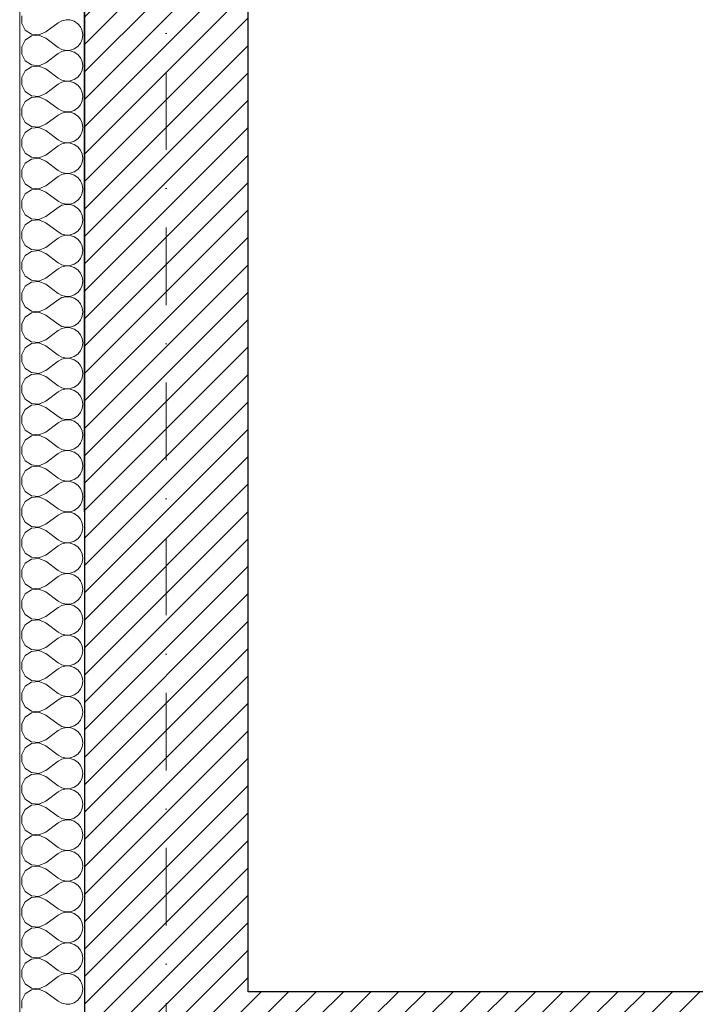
# Model space of a CAD drawing. Header units: millimetres. Extents: x -140780 to 266886, y -104422 to 233759.
# Tile 14 of 104: x 179075 to 180643, y 118321 to 120607. Entities that reach past the tile are written whole.
import ezdxf

# ---------------------------------------------------------------- set-up
doc = ezdxf.new("R2010")
doc.units = ezdxf.units.MM
doc.header["$MEASUREMENT"] = 0
doc.linetypes.add('Kropki i Kreski', pattern=[360, 180, -90, 0, -90])
for name, color, linetype in [('Konstrukcja - Siatki mod', 7, 'Continuous'), ('KR_INW', 7, 'Continuous'), ('NAPIS_SODON', 7, 'Continuous')]:
    doc.layers.add(name, color=color, linetype=linetype)
doc.layers.add('Konstrukcja - Siatki mod_Nr_pióra__48', color=7, linetype='Continuous', lineweight=15, true_color=0xa80f02)
doc.layers.add('KR_INW_Nr_pióra__102', color=7, linetype='Continuous', lineweight=5, true_color=0xcccccc)
for name, color, linetype, lineweight in [('KR_INW_Nr_pióra__101', 252, 'Continuous', 5), ('KR_INW_Nr_pióra__27', 7, 'Continuous', 25), ('KR_INW_Nr_pióra__47', 7, 'Continuous', 15), ('NAPIS_SODON_Nr_pióra__1', 7, 'Continuous', 13)]:
    doc.layers.add(name, color=color, linetype=linetype, lineweight=lineweight)
pattern_1 = [(45, (0, 0), (-31.819804, 31.819804), [])]

# ---------------------------------------------------------------- blocks, each defined once
blk = doc.blocks.new('Strop_1', base_point=(179225, 121523.3))
at = {"layer": 'NAPIS_SODON_Nr_pióra__1', "linetype": 'Continuous', "flags": 128}
blk.add_lwpolyline([(179225, 121523.3), (179225.9, 107003.8), (250898.3, 107008.3), (250897.4, 121527.8)], close=True, dxfattribs=at)
blk = doc.blocks.new('*X145')
at = {"layer": 'KR_INW_Nr_pióra__102', "linetype": 'Continuous'}
for p, q in [((179079.7, 120615.8), (179079.7, 120598.4)), ((179079.7, 120598.4), (179088, 120583.1)), ((179135.8, 120578.6), (179164.4, 120600)), ((179173, 120604.8), (179164.4, 120600)), ((179182.6, 120607), (179173, 120604.8)), ((179192.4, 120606.5), (179182.6, 120607)), ((179201.8, 120603.4), (179192.4, 120606.5)), ((179209.9, 120597.8), (179201.8, 120603.4)), ((179216.2, 120590.2), (179209.9, 120597.8)), ((179088, 120583.1), (179102.4, 120573.5)), ((179102.4, 120573.5), (179119.8, 120571.8)), ((179119.8, 120571.8), (179135.8, 120578.6)), ((179220.2, 120581.2), (179216.2, 120590.2)), ((179221.5, 120571.4), (179220.2, 120581.2)), ((179220.2, 120561.7), (179221.5, 120571.4)), ((179088, 120559.7), (179079.7, 120544.4)), ((179102.4, 120569.4), (179088, 120559.7)), ((179119.8, 120571), (179102.4, 120569.4)), ((179135.8, 120564.3), (179119.8, 120571)), ((179135.8, 120564.3), (179164.4, 120542.9)), ((179209.9, 120545.1), (179216.2, 120552.7)), ((179216.2, 120552.7), (179220.2, 120561.7)), ((179079.7, 120544.4), (179079.7, 120527)), ((179079.7, 120527), (179088, 120511.7)), ((179135.8, 120507.1), (179164.4, 120528.6)), ((179164.4, 120542.9), (179173, 120538.1)), ((179173, 120533.3), (179164.4, 120528.6)), ((179173, 120538.1), (179182.6, 120535.9)), ((179182.6, 120535.6), (179173, 120533.3)), ((179182.6, 120535.9), (179192.4, 120536.3)), ((179192.4, 120535.1), (179182.6, 120535.6)), ((179192.4, 120536.3), (179201.8, 120539.5)), ((179201.8, 120531.9), (179192.4, 120535.1)), ((179201.8, 120539.5), (179209.9, 120545.1)), ((179209.9, 120526.4), (179201.8, 120531.9)), ((179216.2, 120518.8), (179209.9, 120526.4)), ((179088, 120511.7), (179102.4, 120502.1)), ((179119.8, 120500.4), (179135.8, 120507.1)), ((179220.2, 120509.8), (179216.2, 120518.8)), ((179221.5, 120500), (179220.2, 120509.8)), ((179088, 120488.3), (179079.7, 120473)), ((179102.4, 120497.9), (179088, 120488.3)), ((179102.4, 120502.1), (179119.8, 120500.4)), ((179119.8, 120499.6), (179102.4, 120497.9)), ((179135.8, 120492.9), (179119.8, 120499.6)), ((179135.8, 120492.9), (179164.4, 120471.4)), ((179209.9, 120473.6), (179216.2, 120481.2)), ((179216.2, 120481.2), (179220.2, 120490.2)), ((179220.2, 120490.2), (179221.5, 120500)), ((179079.7, 120473), (179079.7, 120455.6)), ((179135.8, 120435.7), (179164.4, 120457.1)), ((179164.4, 120471.4), (179173, 120466.7)), ((179173, 120461.9), (179164.4, 120457.1)), ((179173, 120466.7), (179182.6, 120464.4)), ((179182.6, 120464.1), (179173, 120461.9)), ((179182.6, 120464.4), (179192.4, 120464.9)), ((179192.4, 120463.7), (179182.6, 120464.1)), ((179192.4, 120464.9), (179201.8, 120468.1)), ((179201.8, 120460.5), (179192.4, 120463.7)), ((179201.8, 120468.1), (179209.9, 120473.6)), ((179209.9, 120454.9), (179201.8, 120460.5)), ((179079.7, 120455.6), (179088, 120440.3)), ((179088, 120440.3), (179102.4, 120430.6)), ((179119.8, 120429), (179135.8, 120435.7)), ((179216.2, 120447.3), (179209.9, 120454.9)), ((179220.2, 120438.3), (179216.2, 120447.3)), ((179221.5, 120428.6), (179220.2, 120438.3)), ((179088, 120416.9), (179079.7, 120401.6)), ((179102.4, 120426.5), (179088, 120416.9)), ((179102.4, 120430.6), (179119.8, 120429)), ((179119.8, 120428.2), (179102.4, 120426.5)), ((179135.8, 120421.4), (179119.8, 120428.2)), ((179135.8, 120421.4), (179164.4, 120400)), ((179216.2, 120409.8), (179220.2, 120418.8)), ((179220.2, 120418.8), (179221.5, 120428.6)), ((179079.7, 120401.6), (179079.7, 120384.2)), ((179164.4, 120400), (179173, 120395.2)), ((179173, 120390.5), (179164.4, 120385.7)), ((179173, 120395.2), (179182.6, 120393)), ((179182.6, 120392.7), (179173, 120390.5)), ((179182.6, 120393), (179192.4, 120393.5)), ((179192.4, 120392.2), (179182.6, 120392.7)), ((179192.4, 120393.5), (179201.8, 120396.6)), ((179201.8, 120389.1), (179192.4, 120392.2)), ((179201.8, 120396.6), (179209.9, 120402.2)), ((179209.9, 120383.5), (179201.8, 120389.1)), ((179209.9, 120402.2), (179216.2, 120409.8)), ((179079.7, 120384.2), (179088, 120368.8)), ((179088, 120368.8), (179102.4, 120359.2)), ((179135.8, 120364.3), (179164.4, 120385.7)), ((179216.2, 120375.9), (179209.9, 120383.5)), ((179220.2, 120366.9), (179216.2, 120375.9)), ((179221.5, 120357.1), (179220.2, 120366.9)), ((179088, 120345.5), (179079.7, 120330.1)), ((179102.4, 120355.1), (179088, 120345.5)), ((179102.4, 120359.2), (179119.8, 120357.6)), ((179119.8, 120356.7), (179102.4, 120355.1)), ((179119.8, 120357.6), (179135.8, 120364.3)), ((179135.8, 120350), (179119.8, 120356.7)), ((179135.8, 120350), (179164.4, 120328.6)), ((179216.2, 120338.4), (179220.2, 120347.4)), ((179220.2, 120347.4), (179221.5, 120357.1)), ((179079.7, 120330.1), (179079.7, 120312.7)), ((179164.4, 120328.6), (179173, 120323.8)), ((179173, 120323.8), (179182.6, 120321.6)), ((179182.6, 120321.3), (179173, 120319.1)), ((179182.6, 120321.6), (179192.4, 120322.1)), ((179192.4, 120320.8), (179182.6, 120321.3)), ((179192.4, 120322.1), (179201.8, 120325.2)), ((179201.8, 120317.7), (179192.4, 120320.8)), ((179201.8, 120325.2), (179209.9, 120330.8)), ((179209.9, 120330.8), (179216.2, 120338.4)), ((179079.7, 120312.7), (179088, 120297.4)), ((179088, 120297.4), (179102.4, 120287.8)), ((179135.8, 120292.9), (179164.4, 120314.3)), ((179173, 120319.1), (179164.4, 120314.3)), ((179209.9, 120312.1), (179201.8, 120317.7)), ((179216.2, 120304.5), (179209.9, 120312.1)), ((179220.2, 120295.5), (179216.2, 120304.5)), ((179102.4, 120283.7), (179088, 120274)), ((179102.4, 120287.8), (179119.8, 120286.1)), ((179119.8, 120285.3), (179102.4, 120283.7)), ((179119.8, 120286.1), (179135.8, 120292.9)), ((179135.8, 120278.6), (179119.8, 120285.3)), ((179135.8, 120278.6), (179164.4, 120257.1)), ((179216.2, 120266.9), (179220.2, 120276)), ((179221.5, 120285.7), (179220.2, 120295.5)), ((179220.2, 120276), (179221.5, 120285.7)), ((179088, 120274), (179079.7, 120258.7)), ((179079.7, 120258.7), (179079.7, 120241.3)), ((179164.4, 120257.1), (179173, 120252.4)), ((179173, 120252.4), (179182.6, 120250.1)), ((179192.4, 120250.6), (179201.8, 120253.8)), ((179201.8, 120253.8), (179209.9, 120259.4)), ((179209.9, 120259.4), (179216.2, 120266.9)), ((179079.7, 120241.3), (179088, 120226)), ((179135.8, 120221.4), (179164.4, 120242.9)), ((179173, 120247.6), (179164.4, 120242.9)), ((179182.6, 120249.9), (179173, 120247.6)), ((179182.6, 120250.1), (179192.4, 120250.6)), ((179192.4, 120249.4), (179182.6, 120249.9)), ((179201.8, 120246.2), (179192.4, 120249.4)), ((179209.9, 120240.6), (179201.8, 120246.2)), ((179216.2, 120233.1), (179209.9, 120240.6)), ((179220.2, 120224), (179216.2, 120233.1)), ((179088, 120226), (179102.4, 120216.3)), ((179102.4, 120212.2), (179088, 120202.6)), ((179102.4, 120216.3), (179119.8, 120214.7)), ((179119.8, 120213.9), (179102.4, 120212.2)), ((179119.8, 120214.7), (179135.8, 120221.4)), ((179135.8, 120207.1), (179119.8, 120213.9)), ((179135.8, 120207.1), (179164.4, 120185.7)), ((179221.5, 120214.3), (179220.2, 120224)), ((179220.2, 120204.5), (179221.5, 120214.3)), ((179088, 120202.6), (179079.7, 120187.3)), ((179079.7, 120187.3), (179079.7, 120169.9)), ((179164.4, 120185.7), (179173, 120180.9)), ((179201.8, 120182.3), (179209.9, 120187.9)), ((179209.9, 120187.9), (179216.2, 120195.5)), ((179216.2, 120195.5), (179220.2, 120204.5)), ((179079.7, 120169.9), (179088, 120154.5)), ((179135.8, 120150), (179164.4, 120171.4)), ((179173, 120176.2), (179164.4, 120171.4)), ((179173, 120180.9), (179182.6, 120178.7)), ((179182.6, 120178.4), (179173, 120176.2)), ((179182.6, 120178.7), (179192.4, 120179.2)), ((179192.4, 120177.9), (179182.6, 120178.4)), ((179192.4, 120179.2), (179201.8, 120182.3)), ((179201.8, 120174.8), (179192.4, 120177.9)), ((179209.9, 120169.2), (179201.8, 120174.8)), ((179216.2, 120161.6), (179209.9, 120169.2)), ((179220.2, 120152.6), (179216.2, 120161.6)), ((179088, 120154.5), (179102.4, 120144.9)), ((179102.4, 120140.8), (179088, 120131.2)), ((179102.4, 120144.9), (179119.8, 120143.3)), ((179119.8, 120142.4), (179102.4, 120140.8)), ((179119.8, 120143.3), (179135.8, 120150)), ((179135.8, 120135.7), (179119.8, 120142.4)), ((179221.5, 120142.9), (179220.2, 120152.6)), ((179220.2, 120133.1), (179221.5, 120142.9)), ((179088, 120131.2), (179079.7, 120115.8)), ((179079.7, 120115.8), (179079.7, 120098.4)), ((179135.8, 120135.7), (179164.4, 120114.3)), ((179164.4, 120114.3), (179173, 120109.5)), ((179201.8, 120110.9), (179209.9, 120116.5)), ((179209.9, 120116.5), (179216.2, 120124.1)), ((179216.2, 120124.1), (179220.2, 120133.1)), ((179079.7, 120098.4), (179088, 120083.1)), ((179135.8, 120078.6), (179164.4, 120100)), ((179173, 120104.8), (179164.4, 120100)), ((179173, 120109.5), (179182.6, 120107.3)), ((179182.6, 120107), (179173, 120104.8)), ((179182.6, 120107.3), (179192.4, 120107.8)), ((179192.4, 120106.5), (179182.6, 120107)), ((179192.4, 120107.8), (179201.8, 120110.9)), ((179201.8, 120103.4), (179192.4, 120106.5)), ((179209.9, 120097.8), (179201.8, 120103.4)), ((179216.2, 120090.2), (179209.9, 120097.8)), ((179088, 120083.1), (179102.4, 120073.5)), ((179102.4, 120069.4), (179088, 120059.7)), ((179102.4, 120073.5), (179119.8, 120071.8)), ((179119.8, 120071), (179102.4, 120069.4)), ((179119.8, 120071.8), (179135.8, 120078.6)), ((179135.8, 120064.3), (179119.8, 120071)), ((179220.2, 120081.2), (179216.2, 120090.2)), ((179221.5, 120071.4), (179220.2, 120081.2)), ((179220.2, 120061.7), (179221.5, 120071.4)), ((179088, 120059.7), (179079.7, 120044.4)), ((179135.8, 120064.3), (179164.4, 120042.9)), ((179209.9, 120045.1), (179216.2, 120052.7)), ((179216.2, 120052.7), (179220.2, 120061.7)), ((179079.7, 120044.4), (179079.7, 120027)), ((179079.7, 120027), (179088, 120011.7)), ((179135.8, 120007.1), (179164.4, 120028.6)), ((179164.4, 120042.9), (179173, 120038.1)), ((179173, 120033.3), (179164.4, 120028.6)), ((179173, 120038.1), (179182.6, 120035.9)), ((179182.6, 120035.6), (179173, 120033.3)), ((179182.6, 120035.9), (179192.4, 120036.3)), ((179192.4, 120035.1), (179182.6, 120035.6)), ((179192.4, 120036.3), (179201.8, 120039.5)), ((179201.8, 120031.9), (179192.4, 120035.1)), ((179201.8, 120039.5), (179209.9, 120045.1)), ((179209.9, 120026.4), (179201.8, 120031.9)), ((179216.2, 120018.8), (179209.9, 120026.4)), ((179088, 120011.7), (179102.4, 120002.1)), ((179102.4, 120002.1), (179119.8, 120000.4)), ((179119.8, 120000.4), (179135.8, 120007.1)), ((179220.2, 120009.8), (179216.2, 120018.8)), ((179221.5, 120000), (179220.2, 120009.8)), ((179220.2, 119990.2), (179221.5, 120000)), ((179088, 119988.3), (179079.7, 119973)), ((179102.4, 119997.9), (179088, 119988.3)), ((179119.8, 119999.6), (179102.4, 119997.9)), ((179135.8, 119992.9), (179119.8, 119999.6)), ((179135.8, 119992.9), (179164.4, 119971.4)), ((179209.9, 119973.6), (179216.2, 119981.2)), ((179216.2, 119981.2), (179220.2, 119990.2)), ((179079.7, 119973), (179079.7, 119955.6)), ((179079.7, 119955.6), (179088, 119940.3)), ((179135.8, 119935.7), (179164.4, 119957.1)), ((179164.4, 119971.4), (179173, 119966.7)), ((179173, 119961.9), (179164.4, 119957.1)), ((179173, 119966.7), (179182.6, 119964.4)), ((179182.6, 119964.1), (179173, 119961.9)), ((179182.6, 119964.4), (179192.4, 119964.9)), ((179192.4, 119963.7), (179182.6, 119964.1)), ((179192.4, 119964.9), (179201.8, 119968.1)), ((179201.8, 119960.5), (179192.4, 119963.7)), ((179201.8, 119968.1), (179209.9, 119973.6)), ((179209.9, 119954.9), (179201.8, 119960.5)), ((179216.2, 119947.3), (179209.9, 119954.9)), ((179088, 119940.3), (179102.4, 119930.6)), ((179119.8, 119929), (179135.8, 119935.7)), ((179220.2, 119938.3), (179216.2, 119947.3)), ((179221.5, 119928.6), (179220.2, 119938.3)), ((179088, 119916.9), (179079.7, 119901.6)), ((179102.4, 119926.5), (179088, 119916.9)), ((179102.4, 119930.6), (179119.8, 119929)), ((179119.8, 119928.2), (179102.4, 119926.5)), ((179135.8, 119921.4), (179119.8, 119928.2)), ((179135.8, 119921.4), (179164.4, 119900)), ((179209.9, 119902.2), (179216.2, 119909.8)), ((179216.2, 119909.8), (179220.2, 119918.8)), ((179220.2, 119918.8), (179221.5, 119928.6)), ((179079.7, 119901.6), (179079.7, 119884.2)), ((179135.8, 119864.3), (179164.4, 119885.7)), ((179164.4, 119900), (179173, 119895.2)), ((179173, 119890.5), (179164.4, 119885.7)), ((179173, 119895.2), (179182.6, 119893)), ((179182.6, 119892.7), (179173, 119890.5)), ((179182.6, 119893), (179192.4, 119893.5)), ((179192.4, 119892.2), (179182.6, 119892.7)), ((179192.4, 119893.5), (179201.8, 119896.6)), ((179201.8, 119889.1), (179192.4, 119892.2)), ((179201.8, 119896.6), (179209.9, 119902.2)), ((179209.9, 119883.5), (179201.8, 119889.1)), ((179079.7, 119884.2), (179088, 119868.8)), ((179088, 119868.8), (179102.4, 119859.2)), ((179119.8, 119857.6), (179135.8, 119864.3)), ((179216.2, 119875.9), (179209.9, 119883.5)), ((179220.2, 119866.9), (179216.2, 119875.9)), ((179221.5, 119857.1), (179220.2, 119866.9)), ((179088, 119845.5), (179079.7, 119830.1)), ((179102.4, 119855.1), (179088, 119845.5)), ((179102.4, 119859.2), (179119.8, 119857.6)), ((179119.8, 119856.7), (179102.4, 119855.1)), ((179135.8, 119850), (179119.8, 119856.7)), ((179135.8, 119850), (179164.4, 119828.6)), ((179216.2, 119838.4), (179220.2, 119847.4)), ((179220.2, 119847.4), (179221.5, 119857.1)), ((179079.7, 119830.1), (179079.7, 119812.7)), ((179164.4, 119828.6), (179173, 119823.8)), ((179173, 119819.1), (179164.4, 119814.3)), ((179173, 119823.8), (179182.6, 119821.6)), ((179182.6, 119821.3), (179173, 119819.1)), ((179182.6, 119821.6), (179192.4, 119822.1)), ((179192.4, 119820.8), (179182.6, 119821.3)), ((179192.4, 119822.1), (179201.8, 119825.2)), ((179201.8, 119817.7), (179192.4, 119820.8)), ((179201.8, 119825.2), (179209.9, 119830.8)), ((179209.9, 119812.1), (179201.8, 119817.7)), ((179209.9, 119830.8), (179216.2, 119838.4)), ((179079.7, 119812.7), (179088, 119797.4)), ((179088, 119797.4), (179102.4, 119787.8)), ((179135.8, 119792.9), (179164.4, 119814.3)), ((179216.2, 119804.5), (179209.9, 119812.1)), ((179220.2, 119795.5), (179216.2, 119804.5)), ((179221.5, 119785.7), (179220.2, 119795.5)), ((179088, 119774), (179079.7, 119758.7)), ((179102.4, 119783.7), (179088, 119774)), ((179102.4, 119787.8), (179119.8, 119786.1)), ((179119.8, 119785.3), (179102.4, 119783.7)), ((179119.8, 119786.1), (179135.8, 119792.9)), ((179135.8, 119778.6), (179119.8, 119785.3)), ((179135.8, 119778.6), (179164.4, 119757.1)), ((179216.2, 119766.9), (179220.2, 119776)), ((179220.2, 119776), (179221.5, 119785.7)), ((179079.7, 119758.7), (179079.7, 119741.3)), ((179164.4, 119757.1), (179173, 119752.4)), ((179173, 119752.4), (179182.6, 119750.1)), ((179182.6, 119749.9), (179173, 119747.6)), ((179182.6, 119750.1), (179192.4, 119750.6)), ((179192.4, 119749.4), (179182.6, 119749.9)), ((179192.4, 119750.6), (179201.8, 119753.8)), ((179201.8, 119746.2), (179192.4, 119749.4)), ((179201.8, 119753.8), (179209.9, 119759.4)), ((179209.9, 119759.4), (179216.2, 119766.9)), ((179079.7, 119741.3), (179088, 119726)), ((179088, 119726), (179102.4, 119716.3)), ((179135.8, 119721.4), (179164.4, 119742.9)), ((179173, 119747.6), (179164.4, 119742.9)), ((179209.9, 119740.6), (179201.8, 119746.2)), ((179216.2, 119733.1), (179209.9, 119740.6)), ((179220.2, 119724), (179216.2, 119733.1)), ((179102.4, 119712.2), (179088, 119702.6)), ((179102.4, 119716.3), (179119.8, 119714.7)), ((179119.8, 119713.9), (179102.4, 119712.2)), ((179119.8, 119714.7), (179135.8, 119721.4)), ((179135.8, 119707.1), (179119.8, 119713.9)), ((179135.8, 119707.1), (179164.4, 119685.7)), ((179216.2, 119695.5), (179220.2, 119704.5)), ((179221.5, 119714.3), (179220.2, 119724)), ((179220.2, 119704.5), (179221.5, 119714.3)), ((179088, 119702.6), (179079.7, 119687.3)), ((179079.7, 119687.3), (179079.7, 119669.9)), ((179164.4, 119685.7), (179173, 119680.9)), ((179173, 119680.9), (179182.6, 119678.7)), ((179192.4, 119679.2), (179201.8, 119682.3)), ((179201.8, 119682.3), (179209.9, 119687.9)), ((179209.9, 119687.9), (179216.2, 119695.5)), ((179079.7, 119669.9), (179088, 119654.5)), ((179135.8, 119650), (179164.4, 119671.4)), ((179173, 119676.2), (179164.4, 119671.4)), ((179182.6, 119678.4), (179173, 119676.2)), ((179182.6, 119678.7), (179192.4, 119679.2)), ((179192.4, 119677.9), (179182.6, 119678.4)), ((179201.8, 119674.8), (179192.4, 119677.9)), ((179209.9, 119669.2), (179201.8, 119674.8)), ((179216.2, 119661.6), (179209.9, 119669.2)), ((179220.2, 119652.6), (179216.2, 119661.6)), ((179088, 119654.5), (179102.4, 119644.9)), ((179102.4, 119640.8), (179088, 119631.2)), ((179102.4, 119644.9), (179119.8, 119643.3)), ((179119.8, 119642.4), (179102.4, 119640.8)), ((179119.8, 119643.3), (179135.8, 119650)), ((179135.8, 119635.7), (179119.8, 119642.4)), ((179135.8, 119635.7), (179164.4, 119614.3)), ((179221.5, 119642.9), (179220.2, 119652.6)), ((179220.2, 119633.1), (179221.5, 119642.9)), ((179088, 119631.2), (179079.7, 119615.8)), ((179079.7, 119615.8), (179079.7, 119598.4)), ((179164.4, 119614.3), (179173, 119609.5)), ((179201.8, 119610.9), (179209.9, 119616.5)), ((179209.9, 119616.5), (179216.2, 119624.1)), ((179216.2, 119624.1), (179220.2, 119633.1)), ((179079.7, 119598.4), (179088, 119583.1)), ((179135.8, 119578.6), (179164.4, 119600)), ((179173, 119604.8), (179164.4, 119600)), ((179173, 119609.5), (179182.6, 119607.3)), ((179182.6, 119607), (179173, 119604.8)), ((179182.6, 119607.3), (179192.4, 119607.8)), ((179192.4, 119606.5), (179182.6, 119607)), ((179192.4, 119607.8), (179201.8, 119610.9)), ((179201.8, 119603.4), (179192.4, 119606.5)), ((179209.9, 119597.8), (179201.8, 119603.4)), ((179216.2, 119590.2), (179209.9, 119597.8)), ((179220.2, 119581.2), (179216.2, 119590.2)), ((179088, 119583.1), (179102.4, 119573.5)), ((179102.4, 119569.4), (179088, 119559.7)), ((179102.4, 119573.5), (179119.8, 119571.8)), ((179119.8, 119571), (179102.4, 119569.4)), ((179119.8, 119571.8), (179135.8, 119578.6)), ((179135.8, 119564.3), (179119.8, 119571)), ((179221.5, 119571.4), (179220.2, 119581.2)), ((179220.2, 119561.7), (179221.5, 119571.4)), ((179088, 119559.7), (179079.7, 119544.4)), ((179079.7, 119544.4), (179079.7, 119527)), ((179135.8, 119564.3), (179164.4, 119542.9)), ((179164.4, 119542.9), (179173, 119538.1)), ((179201.8, 119539.5), (179209.9, 119545.1)), ((179209.9, 119545.1), (179216.2, 119552.7)), ((179216.2, 119552.7), (179220.2, 119561.7)), ((179079.7, 119527), (179088, 119511.7)), ((179135.8, 119507.1), (179164.4, 119528.6)), ((179173, 119533.3), (179164.4, 119528.6)), ((179173, 119538.1), (179182.6, 119535.9)), ((179182.6, 119535.6), (179173, 119533.3)), ((179182.6, 119535.9), (179192.4, 119536.3)), ((179192.4, 119535.1), (179182.6, 119535.6)), ((179192.4, 119536.3), (179201.8, 119539.5)), ((179201.8, 119531.9), (179192.4, 119535.1)), ((179209.9, 119526.4), (179201.8, 119531.9)), ((179216.2, 119518.8), (179209.9, 119526.4)), ((179088, 119511.7), (179102.4, 119502.1)), ((179102.4, 119497.9), (179088, 119488.3)), ((179102.4, 119502.1), (179119.8, 119500.4)), ((179119.8, 119499.6), (179102.4, 119497.9)), ((179119.8, 119500.4), (179135.8, 119507.1)), ((179135.8, 119492.9), (179119.8, 119499.6)), ((179220.2, 119509.8), (179216.2, 119518.8)), ((179221.5, 119500), (179220.2, 119509.8)), ((179220.2, 119490.2), (179221.5, 119500)), ((179088, 119488.3), (179079.7, 119473)), ((179135.8, 119492.9), (179164.4, 119471.4)), ((179209.9, 119473.6), (179216.2, 119481.2)), ((179216.2, 119481.2), (179220.2, 119490.2)), ((179079.7, 119473), (179079.7, 119455.6)), ((179079.7, 119455.6), (179088, 119440.3)), ((179135.8, 119435.7), (179164.4, 119457.1)), ((179164.4, 119471.4), (179173, 119466.7)), ((179173, 119461.9), (179164.4, 119457.1)), ((179173, 119466.7), (179182.6, 119464.4)), ((179182.6, 119464.1), (179173, 119461.9)), ((179182.6, 119464.4), (179192.4, 119464.9)), ((179192.4, 119463.7), (179182.6, 119464.1)), ((179192.4, 119464.9), (179201.8, 119468.1)), ((179201.8, 119460.5), (179192.4, 119463.7)), ((179201.8, 119468.1), (179209.9, 119473.6)), ((179209.9, 119454.9), (179201.8, 119460.5)), ((179216.2, 119447.3), (179209.9, 119454.9)), ((179088, 119440.3), (179102.4, 119430.6)), ((179102.4, 119430.6), (179119.8, 119429)), ((179119.8, 119429), (179135.8, 119435.7)), ((179220.2, 119438.3), (179216.2, 119447.3)), ((179221.5, 119428.6), (179220.2, 119438.3)), ((179220.2, 119418.8), (179221.5, 119428.6)), ((179088, 119416.9), (179079.7, 119401.6)), ((179102.4, 119426.5), (179088, 119416.9)), ((179119.8, 119428.2), (179102.4, 119426.5)), ((179135.8, 119421.4), (179119.8, 119428.2)), ((179135.8, 119421.4), (179164.4, 119400)), ((179209.9, 119402.2), (179216.2, 119409.8)), ((179216.2, 119409.8), (179220.2, 119418.8)), ((179079.7, 119401.6), (179079.7, 119384.2)), ((179079.7, 119384.2), (179088, 119368.8)), ((179135.8, 119364.3), (179164.4, 119385.7)), ((179164.4, 119400), (179173, 119395.2)), ((179173, 119390.5), (179164.4, 119385.7)), ((179173, 119395.2), (179182.6, 119393)), ((179182.6, 119392.7), (179173, 119390.5)), ((179182.6, 119393), (179192.4, 119393.5)), ((179192.4, 119392.2), (179182.6, 119392.7)), ((179192.4, 119393.5), (179201.8, 119396.6)), ((179201.8, 119389.1), (179192.4, 119392.2)), ((179201.8, 119396.6), (179209.9, 119402.2)), ((179209.9, 119383.5), (179201.8, 119389.1)), ((179216.2, 119375.9), (179209.9, 119383.5)), ((179088, 119368.8), (179102.4, 119359.2)), ((179119.8, 119357.6), (179135.8, 119364.3)), ((179220.2, 119366.9), (179216.2, 119375.9)), ((179221.5, 119357.1), (179220.2, 119366.9)), ((179088, 119345.5), (179079.7, 119330.1)), ((179102.4, 119355.1), (179088, 119345.5)), ((179102.4, 119359.2), (179119.8, 119357.6)), ((179119.8, 119356.7), (179102.4, 119355.1)), ((179135.8, 119350), (179119.8, 119356.7)), ((179135.8, 119350), (179164.4, 119328.6)), ((179209.9, 119330.8), (179216.2, 119338.4)), ((179216.2, 119338.4), (179220.2, 119347.4)), ((179220.2, 119347.4), (179221.5, 119357.1)), ((179079.7, 119330.1), (179079.7, 119312.7)), ((179135.8, 119292.9), (179164.4, 119314.3)), ((179164.4, 119328.6), (179173, 119323.8)), ((179173, 119319.1), (179164.4, 119314.3)), ((179173, 119323.8), (179182.6, 119321.6)), ((179182.6, 119321.3), (179173, 119319.1)), ((179182.6, 119321.6), (179192.4, 119322.1)), ((179192.4, 119320.8), (179182.6, 119321.3)), ((179192.4, 119322.1), (179201.8, 119325.2)), ((179201.8, 119317.7), (179192.4, 119320.8)), ((179201.8, 119325.2), (179209.9, 119330.8)), ((179209.9, 119312.1), (179201.8, 119317.7)), ((179079.7, 119312.7), (179088, 119297.4)), ((179088, 119297.4), (179102.4, 119287.8)), ((179119.8, 119286.1), (179135.8, 119292.9)), ((179216.2, 119304.5), (179209.9, 119312.1)), ((179220.2, 119295.5), (179216.2, 119304.5)), ((179221.5, 119285.7), (179220.2, 119295.5)), ((179088, 119274), (179079.7, 119258.7)), ((179102.4, 119283.7), (179088, 119274)), ((179102.4, 119287.8), (179119.8, 119286.1)), ((179119.8, 119285.3), (179102.4, 119283.7)), ((179135.8, 119278.6), (179119.8, 119285.3)), ((179135.8, 119278.6), (179164.4, 119257.1)), ((179216.2, 119266.9), (179220.2, 119276)), ((179220.2, 119276), (179221.5, 119285.7)), ((179079.7, 119258.7), (179079.7, 119241.3)), ((179164.4, 119257.1), (179173, 119252.4)), ((179173, 119247.6), (179164.4, 119242.9)), ((179173, 119252.4), (179182.6, 119250.1)), ((179182.6, 119249.9), (179173, 119247.6)), ((179182.6, 119250.1), (179192.4, 119250.6)), ((179192.4, 119249.4), (179182.6, 119249.9)), ((179192.4, 119250.6), (179201.8, 119253.8)), ((179201.8, 119246.2), (179192.4, 119249.4)), ((179201.8, 119253.8), (179209.9, 119259.4)), ((179209.9, 119240.6), (179201.8, 119246.2)), ((179209.9, 119259.4), (179216.2, 119266.9)), ((179079.7, 119241.3), (179088, 119226)), ((179088, 119226), (179102.4, 119216.3)), ((179135.8, 119221.4), (179164.4, 119242.9)), ((179216.2, 119233.1), (179209.9, 119240.6)), ((179220.2, 119224), (179216.2, 119233.1)), ((179221.5, 119214.3), (179220.2, 119224)), ((179088, 119202.6), (179079.7, 119187.3)), ((179102.4, 119212.2), (179088, 119202.6)), ((179102.4, 119216.3), (179119.8, 119214.7)), ((179119.8, 119213.9), (179102.4, 119212.2)), ((179119.8, 119214.7), (179135.8, 119221.4)), ((179135.8, 119207.1), (179119.8, 119213.9)), ((179135.8, 119207.1), (179164.4, 119185.7)), ((179216.2, 119195.5), (179220.2, 119204.5)), ((179220.2, 119204.5), (179221.5, 119214.3)), ((179079.7, 119187.3), (179079.7, 119169.9)), ((179164.4, 119185.7), (179173, 119180.9)), ((179173, 119180.9), (179182.6, 119178.7)), ((179182.6, 119178.4), (179173, 119176.2)), ((179182.6, 119178.7), (179192.4, 119179.2)), ((179192.4, 119177.9), (179182.6, 119178.4)), ((179192.4, 119179.2), (179201.8, 119182.3)), ((179201.8, 119174.8), (179192.4, 119177.9)), ((179201.8, 119182.3), (179209.9, 119187.9)), ((179209.9, 119187.9), (179216.2, 119195.5)), ((179079.7, 119169.9), (179088, 119154.5)), ((179088, 119154.5), (179102.4, 119144.9)), ((179135.8, 119150), (179164.4, 119171.4)), ((179173, 119176.2), (179164.4, 119171.4)), ((179209.9, 119169.2), (179201.8, 119174.8)), ((179216.2, 119161.6), (179209.9, 119169.2)), ((179220.2, 119152.6), (179216.2, 119161.6)), ((179102.4, 119140.8), (179088, 119131.2)), ((179102.4, 119144.9), (179119.8, 119143.3)), ((179119.8, 119142.4), (179102.4, 119140.8)), ((179119.8, 119143.3), (179135.8, 119150)), ((179135.8, 119135.7), (179119.8, 119142.4)), ((179135.8, 119135.7), (179164.4, 119114.3)), ((179216.2, 119124.1), (179220.2, 119133.1)), ((179221.5, 119142.9), (179220.2, 119152.6)), ((179220.2, 119133.1), (179221.5, 119142.9)), ((179088, 119131.2), (179079.7, 119115.8)), ((179079.7, 119115.8), (179079.7, 119098.4)), ((179164.4, 119114.3), (179173, 119109.5)), ((179173, 119109.5), (179182.6, 119107.3)), ((179192.4, 119107.8), (179201.8, 119110.9)), ((179201.8, 119110.9), (179209.9, 119116.5)), ((179209.9, 119116.5), (179216.2, 119124.1)), ((179079.7, 119098.4), (179088, 119083.1)), ((179135.8, 119078.6), (179164.4, 119100)), ((179173, 119104.8), (179164.4, 119100)), ((179182.6, 119107), (179173, 119104.8)), ((179182.6, 119107.3), (179192.4, 119107.8)), ((179192.4, 119106.5), (179182.6, 119107)), ((179201.8, 119103.4), (179192.4, 119106.5)), ((179209.9, 119097.8), (179201.8, 119103.4)), ((179216.2, 119090.2), (179209.9, 119097.8)), ((179220.2, 119081.2), (179216.2, 119090.2)), ((179088, 119083.1), (179102.4, 119073.5)), ((179102.4, 119069.4), (179088, 119059.7)), ((179102.4, 119073.5), (179119.8, 119071.8)), ((179119.8, 119071), (179102.4, 119069.4)), ((179119.8, 119071.8), (179135.8, 119078.6)), ((179135.8, 119064.3), (179119.8, 119071)), ((179135.8, 119064.3), (179164.4, 119042.9)), ((179221.5, 119071.4), (179220.2, 119081.2)), ((179220.2, 119061.7), (179221.5, 119071.4)), ((179088, 119059.7), (179079.7, 119044.4)), ((179079.7, 119044.4), (179079.7, 119027)), ((179164.4, 119042.9), (179173, 119038.1)), ((179201.8, 119039.5), (179209.9, 119045.1)), ((179209.9, 119045.1), (179216.2, 119052.7)), ((179216.2, 119052.7), (179220.2, 119061.7)), ((179079.7, 119027), (179088, 119011.7)), ((179135.8, 119007.1), (179164.4, 119028.6)), ((179173, 119033.3), (179164.4, 119028.6)), ((179173, 119038.1), (179182.6, 119035.9)), ((179182.6, 119035.6), (179173, 119033.3)), ((179182.6, 119035.9), (179192.4, 119036.3)), ((179192.4, 119035.1), (179182.6, 119035.6)), ((179192.4, 119036.3), (179201.8, 119039.5)), ((179201.8, 119031.9), (179192.4, 119035.1)), ((179209.9, 119026.4), (179201.8, 119031.9)), ((179216.2, 119018.8), (179209.9, 119026.4)), ((179220.2, 119009.8), (179216.2, 119018.8)), ((179088, 119011.7), (179102.4, 119002.1)), ((179102.4, 118997.9), (179088, 118988.3)), ((179102.4, 119002.1), (179119.8, 119000.4)), ((179119.8, 118999.6), (179102.4, 118997.9)), ((179119.8, 119000.4), (179135.8, 119007.1)), ((179135.8, 118992.9), (179119.8, 118999.6)), ((179221.5, 119000), (179220.2, 119009.8)), ((179220.2, 118990.2), (179221.5, 119000)), ((179088, 118988.3), (179079.7, 118973)), ((179079.7, 118973), (179079.7, 118955.6)), ((179135.8, 118992.9), (179164.4, 118971.4)), ((179164.4, 118971.4), (179173, 118966.7)), ((179201.8, 118968.1), (179209.9, 118973.6)), ((179209.9, 118973.6), (179216.2, 118981.2)), ((179216.2, 118981.2), (179220.2, 118990.2)), ((179079.7, 118955.6), (179088, 118940.3)), ((179135.8, 118935.7), (179164.4, 118957.1)), ((179173, 118961.9), (179164.4, 118957.1)), ((179173, 118966.7), (179182.6, 118964.4)), ((179182.6, 118964.1), (179173, 118961.9)), ((179182.6, 118964.4), (179192.4, 118964.9)), ((179192.4, 118963.7), (179182.6, 118964.1)), ((179192.4, 118964.9), (179201.8, 118968.1)), ((179201.8, 118960.5), (179192.4, 118963.7)), ((179209.9, 118954.9), (179201.8, 118960.5)), ((179216.2, 118947.3), (179209.9, 118954.9)), ((179088, 118940.3), (179102.4, 118930.6)), ((179102.4, 118926.5), (179088, 118916.9)), ((179102.4, 118930.6), (179119.8, 118929)), ((179119.8, 118928.2), (179102.4, 118926.5)), ((179119.8, 118929), (179135.8, 118935.7)), ((179135.8, 118921.4), (179119.8, 118928.2)), ((179220.2, 118938.3), (179216.2, 118947.3)), ((179221.5, 118928.6), (179220.2, 118938.3)), ((179220.2, 118918.8), (179221.5, 118928.6)), ((179088, 118916.9), (179079.7, 118901.6)), ((179135.8, 118921.4), (179164.4, 118900)), ((179209.9, 118902.2), (179216.2, 118909.8)), ((179216.2, 118909.8), (179220.2, 118918.8)), ((179079.7, 118901.6), (179079.7, 118884.2)), ((179079.7, 118884.2), (179088, 118868.8)), ((179135.8, 118864.3), (179164.4, 118885.7)), ((179164.4, 118900), (179173, 118895.2)), ((179173, 118890.5), (179164.4, 118885.7)), ((179173, 118895.2), (179182.6, 118893)), ((179182.6, 118892.7), (179173, 118890.5)), ((179182.6, 118893), (179192.4, 118893.5)), ((179192.4, 118892.2), (179182.6, 118892.7)), ((179192.4, 118893.5), (179201.8, 118896.6)), ((179201.8, 118889.1), (179192.4, 118892.2)), ((179201.8, 118896.6), (179209.9, 118902.2)), ((179209.9, 118883.5), (179201.8, 118889.1)), ((179216.2, 118875.9), (179209.9, 118883.5)), ((179088, 118868.8), (179102.4, 118859.2)), ((179102.4, 118859.2), (179119.8, 118857.6)), ((179119.8, 118857.6), (179135.8, 118864.3)), ((179220.2, 118866.9), (179216.2, 118875.9)), ((179221.5, 118857.1), (179220.2, 118866.9)), ((179220.2, 118847.4), (179221.5, 118857.1)), ((179088, 118845.5), (179079.7, 118830.1)), ((179102.4, 118855.1), (179088, 118845.5)), ((179119.8, 118856.7), (179102.4, 118855.1)), ((179135.8, 118850), (179119.8, 118856.7)), ((179135.8, 118850), (179164.4, 118828.6)), ((179209.9, 118830.8), (179216.2, 118838.4)), ((179216.2, 118838.4), (179220.2, 118847.4)), ((179079.7, 118830.1), (179079.7, 118812.7)), ((179079.7, 118812.7), (179088, 118797.4)), ((179135.8, 118792.9), (179164.4, 118814.3)), ((179164.4, 118828.6), (179173, 118823.8)), ((179173, 118819.1), (179164.4, 118814.3)), ((179173, 118823.8), (179182.6, 118821.6)), ((179182.6, 118821.3), (179173, 118819.1)), ((179182.6, 118821.6), (179192.4, 118822.1)), ((179192.4, 118820.8), (179182.6, 118821.3)), ((179192.4, 118822.1), (179201.8, 118825.2)), ((179201.8, 118817.7), (179192.4, 118820.8)), ((179201.8, 118825.2), (179209.9, 118830.8)), ((179209.9, 118812.1), (179201.8, 118817.7)), ((179216.2, 118804.5), (179209.9, 118812.1)), ((179088, 118797.4), (179102.4, 118787.8)), ((179119.8, 118786.1), (179135.8, 118792.9)), ((179220.2, 118795.5), (179216.2, 118804.5)), ((179221.5, 118785.7), (179220.2, 118795.5)), ((179088, 118774), (179079.7, 118758.7)), ((179102.4, 118783.7), (179088, 118774)), ((179102.4, 118787.8), (179119.8, 118786.1)), ((179119.8, 118785.3), (179102.4, 118783.7)), ((179135.8, 118778.6), (179119.8, 118785.3)), ((179135.8, 118778.6), (179164.4, 118757.1)), ((179209.9, 118759.4), (179216.2, 118766.9)), ((179216.2, 118766.9), (179220.2, 118776)), ((179220.2, 118776), (179221.5, 118785.7)), ((179079.7, 118758.7), (179079.7, 118741.3)), ((179135.8, 118721.4), (179164.4, 118742.9)), ((179164.4, 118757.1), (179173, 118752.4)), ((179173, 118747.6), (179164.4, 118742.9)), ((179173, 118752.4), (179182.6, 118750.1)), ((179182.6, 118749.9), (179173, 118747.6)), ((179182.6, 118750.1), (179192.4, 118750.6)), ((179192.4, 118749.4), (179182.6, 118749.9)), ((179192.4, 118750.6), (179201.8, 118753.8)), ((179201.8, 118746.2), (179192.4, 118749.4)), ((179201.8, 118753.8), (179209.9, 118759.4)), ((179209.9, 118740.6), (179201.8, 118746.2)), ((179079.7, 118741.3), (179088, 118726)), ((179088, 118726), (179102.4, 118716.3)), ((179119.8, 118714.7), (179135.8, 118721.4)), ((179216.2, 118733.1), (179209.9, 118740.6)), ((179220.2, 118724), (179216.2, 118733.1)), ((179221.5, 118714.3), (179220.2, 118724)), ((179088, 118702.6), (179079.7, 118687.3)), ((179102.4, 118712.2), (179088, 118702.6)), ((179102.4, 118716.3), (179119.8, 118714.7)), ((179119.8, 118713.9), (179102.4, 118712.2)), ((179135.8, 118707.1), (179119.8, 118713.9)), ((179135.8, 118707.1), (179164.4, 118685.7)), ((179216.2, 118695.5), (179220.2, 118704.5)), ((179220.2, 118704.5), (179221.5, 118714.3)), ((179079.7, 118687.3), (179079.7, 118669.9)), ((179164.4, 118685.7), (179173, 118680.9)), ((179173, 118676.2), (179164.4, 118671.4)), ((179173, 118680.9), (179182.6, 118678.7)), ((179182.6, 118678.4), (179173, 118676.2)), ((179182.6, 118678.7), (179192.4, 118679.2)), ((179192.4, 118677.9), (179182.6, 118678.4)), ((179192.4, 118679.2), (179201.8, 118682.3)), ((179201.8, 118674.8), (179192.4, 118677.9)), ((179201.8, 118682.3), (179209.9, 118687.9)), ((179209.9, 118669.2), (179201.8, 118674.8)), ((179209.9, 118687.9), (179216.2, 118695.5)), ((179079.7, 118669.9), (179088, 118654.5)), ((179088, 118654.5), (179102.4, 118644.9)), ((179135.8, 118650), (179164.4, 118671.4)), ((179216.2, 118661.6), (179209.9, 118669.2)), ((179220.2, 118652.6), (179216.2, 118661.6)), ((179221.5, 118642.9), (179220.2, 118652.6)), ((179088, 118631.2), (179079.7, 118615.8)), ((179102.4, 118640.8), (179088, 118631.2)), ((179102.4, 118644.9), (179119.8, 118643.3)), ((179119.8, 118642.4), (179102.4, 118640.8)), ((179119.8, 118643.3), (179135.8, 118650)), ((179135.8, 118635.7), (179119.8, 118642.4)), ((179135.8, 118635.7), (179164.4, 118614.3)), ((179216.2, 118624.1), (179220.2, 118633.1)), ((179220.2, 118633.1), (179221.5, 118642.9)), ((179079.7, 118615.8), (179079.7, 118598.4)), ((179164.4, 118614.3), (179173, 118609.5)), ((179173, 118609.5), (179182.6, 118607.3)), ((179182.6, 118607), (179173, 118604.8)), ((179182.6, 118607.3), (179192.4, 118607.8)), ((179192.4, 118606.5), (179182.6, 118607)), ((179192.4, 118607.8), (179201.8, 118610.9)), ((179201.8, 118603.4), (179192.4, 118606.5)), ((179201.8, 118610.9), (179209.9, 118616.5)), ((179209.9, 118616.5), (179216.2, 118624.1)), ((179079.7, 118598.4), (179088, 118583.1)), ((179088, 118583.1), (179102.4, 118573.5)), ((179135.8, 118578.6), (179164.4, 118600)), ((179173, 118604.8), (179164.4, 118600)), ((179209.9, 118597.8), (179201.8, 118603.4)), ((179216.2, 118590.2), (179209.9, 118597.8)), ((179220.2, 118581.2), (179216.2, 118590.2)), ((179102.4, 118569.4), (179088, 118559.7)), ((179102.4, 118573.5), (179119.8, 118571.8)), ((179119.8, 118571), (179102.4, 118569.4)), ((179119.8, 118571.8), (179135.8, 118578.6)), ((179135.8, 118564.3), (179119.8, 118571)), ((179135.8, 118564.3), (179164.4, 118542.9)), ((179216.2, 118552.7), (179220.2, 118561.7)), ((179221.5, 118571.4), (179220.2, 118581.2)), ((179220.2, 118561.7), (179221.5, 118571.4)), ((179088, 118559.7), (179079.7, 118544.4)), ((179079.7, 118544.4), (179079.7, 118527)), ((179164.4, 118542.9), (179173, 118538.1)), ((179173, 118538.1), (179182.6, 118535.9)), ((179192.4, 118536.3), (179201.8, 118539.5)), ((179201.8, 118539.5), (179209.9, 118545.1)), ((179209.9, 118545.1), (179216.2, 118552.7)), ((179079.7, 118527), (179088, 118511.7)), ((179135.8, 118507.1), (179164.4, 118528.6)), ((179173, 118533.3), (179164.4, 118528.6)), ((179182.6, 118535.6), (179173, 118533.3)), ((179182.6, 118535.9), (179192.4, 118536.3)), ((179192.4, 118535.1), (179182.6, 118535.6)), ((179201.8, 118531.9), (179192.4, 118535.1)), ((179209.9, 118526.4), (179201.8, 118531.9)), ((179216.2, 118518.8), (179209.9, 118526.4)), ((179220.2, 118509.8), (179216.2, 118518.8)), ((179088, 118511.7), (179102.4, 118502.1)), ((179102.4, 118497.9), (179088, 118488.3)), ((179102.4, 118502.1), (179119.8, 118500.4)), ((179119.8, 118499.6), (179102.4, 118497.9)), ((179119.8, 118500.4), (179135.8, 118507.1)), ((179135.8, 118492.9), (179119.8, 118499.6)), ((179135.8, 118492.9), (179164.4, 118471.4)), ((179221.5, 118500), (179220.2, 118509.8)), ((179220.2, 118490.2), (179221.5, 118500)), ((179088, 118488.3), (179079.7, 118473)), ((179079.7, 118473), (179079.7, 118455.6)), ((179164.4, 118471.4), (179173, 118466.7)), ((179201.8, 118468.1), (179209.9, 118473.6)), ((179209.9, 118473.6), (179216.2, 118481.2)), ((179216.2, 118481.2), (179220.2, 118490.2)), ((179079.7, 118455.6), (179088, 118440.3)), ((179135.8, 118435.7), (179164.4, 118457.1)), ((179173, 118461.9), (179164.4, 118457.1)), ((179173, 118466.7), (179182.6, 118464.4)), ((179182.6, 118464.1), (179173, 118461.9)), ((179182.6, 118464.4), (179192.4, 118464.9)), ((179192.4, 118463.7), (179182.6, 118464.1)), ((179192.4, 118464.9), (179201.8, 118468.1)), ((179201.8, 118460.5), (179192.4, 118463.7)), ((179209.9, 118454.9), (179201.8, 118460.5)), ((179216.2, 118447.3), (179209.9, 118454.9)), ((179220.2, 118438.3), (179216.2, 118447.3)), ((179088, 118440.3), (179102.4, 118430.6)), ((179102.4, 118426.5), (179088, 118416.9)), ((179102.4, 118430.6), (179119.8, 118429)), ((179119.8, 118428.2), (179102.4, 118426.5)), ((179119.8, 118429), (179135.8, 118435.7)), ((179135.8, 118421.4), (179119.8, 118428.2)), ((179221.5, 118428.6), (179220.2, 118438.3)), ((179220.2, 118418.8), (179221.5, 118428.6)), ((179088, 118416.9), (179079.7, 118401.6)), ((179079.7, 118401.6), (179079.7, 118384.2)), ((179135.8, 118421.4), (179164.4, 118400)), ((179164.4, 118400), (179173, 118395.2)), ((179201.8, 118396.6), (179209.9, 118402.2)), ((179209.9, 118402.2), (179216.2, 118409.8)), ((179216.2, 118409.8), (179220.2, 118418.8)), ((179079.7, 118384.2), (179088, 118368.8)), ((179135.8, 118364.3), (179164.4, 118385.7)), ((179173, 118390.5), (179164.4, 118385.7)), ((179173, 118395.2), (179182.6, 118393)), ((179182.6, 118392.7), (179173, 118390.5)), ((179182.6, 118393), (179192.4, 118393.5)), ((179192.4, 118392.2), (179182.6, 118392.7)), ((179192.4, 118393.5), (179201.8, 118396.6)), ((179201.8, 118389.1), (179192.4, 118392.2)), ((179209.9, 118383.5), (179201.8, 118389.1)), ((179216.2, 118375.9), (179209.9, 118383.5)), ((179088, 118368.8), (179102.4, 118359.2)), ((179102.4, 118355.1), (179088, 118345.5)), ((179102.4, 118359.2), (179119.8, 118357.6)), ((179119.8, 118356.7), (179102.4, 118355.1)), ((179119.8, 118357.6), (179135.8, 118364.3)), ((179135.8, 118350), (179119.8, 118356.7)), ((179220.2, 118366.9), (179216.2, 118375.9)), ((179221.5, 118357.1), (179220.2, 118366.9)), ((179220.2, 118347.4), (179221.5, 118357.1)), ((179088, 118345.5), (179079.7, 118330.1)), ((179135.8, 118350), (179164.4, 118328.6)), ((179209.9, 118330.8), (179216.2, 118338.4)), ((179216.2, 118338.4), (179220.2, 118347.4)), ((179079.7, 118330.1), (179079.7, 118312.7)), ((179164.4, 118328.6), (179173, 118323.8)), ((179173, 118323.8), (179182.6, 118321.6)), ((179182.6, 118321.6), (179192.4, 118322.1)), ((179192.4, 118322.1), (179201.8, 118325.2)), ((179201.8, 118325.2), (179209.9, 118330.8))]:
    blk.add_line(p, q, dxfattribs=at)
blk = doc.blocks.new('Ściana_2', base_point=(179075.1, 121675.6))
at = {"layer": 'KR_INW_Nr_pióra__101', "linetype": 'Continuous'}
h = blk.add_hatch(dxfattribs=at)
h.set_pattern_fill('Cegła_licówka', color=256, style=0, pattern_type=2)
h.set_pattern_definition(pattern_1)
h.paths.add_polyline_path([(179225.1, 121525.6), (179225.1, 114715.8), (179290.1, 114715.8), (179405.1, 114715.8), (179605.1, 114715.8), (179605.1, 121145.6)])
at = {"layer": 'KR_INW_Nr_pióra__27', "linetype": 'Continuous'}
blk.add_line((179225.1, 121525.6), (179225.1, 114715.8), dxfattribs=at)
at = {"layer": 'KR_INW_Nr_pióra__27', "linetype": 'Continuous', "flags": 128}
blk.add_lwpolyline([(179605.1, 118350.7), (179605.1, 121145.6)], dxfattribs=at)
at = {"layer": 'KR_INW_Nr_pióra__47', "linetype": 'Continuous', "flags": 128}
blk.add_lwpolyline([(179075.1, 121675.6), (179075.1, 114715.8)], dxfattribs=at)
at = {"layer": 'KR_INW'}
blk.add_blockref('*X145', (0, 0), dxfattribs=at)
blk = doc.blocks.new('Ściana_100', base_point=(179075.1, 118290.7))
at = {"layer": 'KR_INW_Nr_pióra__101', "linetype": 'Continuous'}
h = blk.add_hatch(dxfattribs=at)
h.set_pattern_fill('Cegła_licówka', color=256, style=0, pattern_type=2)
h.set_pattern_definition(pattern_1)
h.paths.add_polyline_path([(179605.1, 118290.7), (182590.5, 118290.7), (182590.5, 118350.7), (179605.1, 118350.7)])
at = {"layer": 'KR_INW_Nr_pióra__27', "linetype": 'Continuous', "flags": 128}
blk.add_lwpolyline([(182590.5, 118350.7), (179605.1, 118350.7)], dxfattribs=at)
blk = doc.blocks.new('Standardowy znacznik siatki_2')
at = {"layer": 'Konstrukcja - Siatki mod_Nr_pióra__48', "linetype": 'Kropki i Kreski'}
blk.add_line((1000, 0), (16187.8, 0), dxfattribs=at)

msp = doc.modelspace()

# ---------------------------------------------------------------- block references
at = {"layer": 'Konstrukcja - Siatki mod', "color": 8, "linetype": 'Continuous', "lineweight": 13, "zscale": 1000, "rotation": 270}
msp.add_blockref('Standardowy znacznik siatki_2', (179415.1, 122925.3), dxfattribs=at)
at = {"layer": 'KR_INW'}
for name, p in [('Ściana_2', (179075.1, 121675.6)), ('Ściana_100', (179075.1, 118290.7))]:
    msp.add_blockref(name, p, dxfattribs=at)
at = {"layer": 'NAPIS_SODON', "linetype": 'Continuous'}
msp.add_blockref('Strop_1', (179225, 121523.3), dxfattribs=at)

doc.saveas('drawing.dxf')
